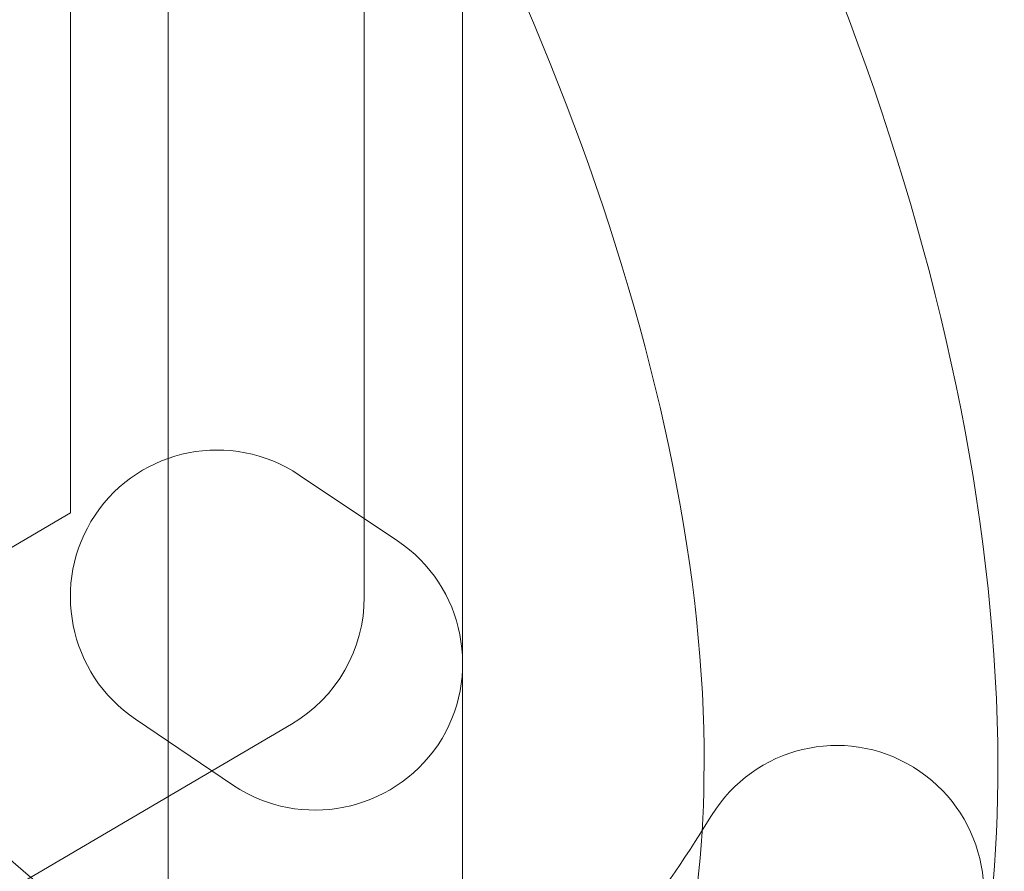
# Model space of a CAD drawing. Header units: inches. Extents: x 1352 to 2050, y -1711 to -1289.
# Tile 172 of 256: x 1801.311 to 1801.945, y -1517.664 to -1517.115. Entities that reach past the tile are written whole.
import ezdxf

# ---------------------------------------------------------------- set-up
doc = ezdxf.new("R2010")
doc.units = ezdxf.units.IN
doc.header["$MEASUREMENT"] = 0
doc.layers.add('图层 1', color=7, linetype='Continuous')

# ---------------------------------------------------------------- blocks, each defined once
blk = doc.blocks.new('block 16')
at = {"layer": '图层 1', "lineweight": 0}
for points, knots in [([(1800.87991, -1516.34224), (1800.82514, -1516.40666), (1800.79551, -1516.50209), (1800.79551, -1516.62129), (1800.79482, -1516.85866), (1800.91677, -1517.17664), (1801.09661, -1517.42366), (1801.27506, -1517.67412), (1801.51105, -1517.84499), (1801.69606, -1517.84086), (1801.69606, -1517.84086), (1801.74015, -1517.8381), (1801.74015, -1517.8381), (1801.79148, -1517.83087), (1801.84006, -1517.86773), (1801.84695, -1517.91906), (1801.85384, -1517.97108), (1801.81801, -1518.01897), (1801.76565, -1518.0262), (1801.76565, -1518.0262), (1801.69606, -1518.03034), (1801.69606, -1518.03034), (1801.40391, -1518.02689), (1801.14208, -1517.80847), (1800.94227, -1517.53459), (1800.74452, -1517.25829), (1800.60741, -1516.91861), (1800.60603, -1516.62129), (1800.60603, -1516.47247), (1800.6422, -1516.32949), (1800.73522, -1516.2196), (1800.76932, -1516.17963), (1800.82927, -1516.17481), (1800.86923, -1516.20857), (1800.90885, -1516.24268), (1800.91402, -1516.30262), (1800.87991, -1516.34224)], [0, 0, 0, 0, 1, 1, 1, 2, 2, 2, 3, 3, 3, 4, 4, 4, 5, 5, 5, 6, 6, 6, 7, 7, 7, 8, 8, 8, 9, 9, 9, 10, 10, 10, 11, 11, 11, 12, 12, 12, 12]), ([(1800.66012, -1516.32364), (1800.66012, -1516.32364), (1800.71351, -1516.40219), (1800.71351, -1516.40219), (1800.59431, -1516.48315), (1800.54229, -1516.60993), (1800.54091, -1516.78115), (1800.53988, -1517.02506), (1800.6639, -1517.33856), (1800.84581, -1517.58041), (1801.02598, -1517.82501), (1801.2637, -1517.99072), (1801.44801, -1517.98693), (1801.48418, -1517.98693), (1801.51967, -1517.98107), (1801.55412, -1517.9697), (1801.55412, -1517.9697), (1801.58478, -1518.05928), (1801.58478, -1518.05928), (1801.58478, -1518.05928), (1801.54929, -1517.97177), (1801.54929, -1517.97177), (1801.62164, -1517.94145), (1801.66781, -1517.89667), (1801.70122, -1517.83431), (1801.73395, -1517.7723), (1801.75187, -1517.69065), (1801.75187, -1517.59522), (1801.75324, -1517.3551), (1801.6368, -1517.0385), (1801.46041, -1516.79217), (1801.28471, -1516.54343), (1801.05251, -1516.37359), (1800.85407, -1516.37704), (1800.80205, -1516.37704), (1800.75072, -1516.38737), (1800.6987, -1516.41045), (1800.6987, -1516.41045), (1800.66012, -1516.32364), (1800.66012, -1516.32364), (1800.66012, -1516.32364), (1800.71351, -1516.40219), (1800.71351, -1516.40219), (1800.71351, -1516.40219), (1800.66012, -1516.32364), (1800.66012, -1516.32364), (1800.66012, -1516.32364), (1800.62187, -1516.23682), (1800.62187, -1516.23682), (1800.69767, -1516.20306), (1800.77621, -1516.18687), (1800.85407, -1516.18721), (1801.15586, -1516.19066), (1801.41907, -1516.40873), (1801.6151, -1516.68227), (1801.81043, -1516.95822), (1801.94031, -1517.29791), (1801.94135, -1517.59522), (1801.94135, -1517.71304), (1801.92068, -1517.82501), (1801.869, -1517.9232), (1801.81801, -1518.02104), (1801.73292, -1518.102), (1801.62095, -1518.14747), (1801.62095, -1518.14747), (1801.61578, -1518.14885), (1801.61578, -1518.14885), (1801.56101, -1518.1678), (1801.50451, -1518.1771), (1801.44801, -1518.1771), (1801.15965, -1518.17297), (1800.89576, -1517.96213), (1800.69353, -1517.69341), (1800.49303, -1517.42262), (1800.35212, -1517.08535), (1800.35109, -1516.78115), (1800.34971, -1516.57134), (1800.42447, -1516.36774), (1800.60741, -1516.24475), (1800.60741, -1516.24475), (1800.62187, -1516.23682), (1800.62187, -1516.23682), (1800.62187, -1516.23682), (1800.66012, -1516.32364), (1800.66012, -1516.32364)], [0, 0, 0, 0, 1, 1, 1, 2, 2, 2, 3, 3, 3, 4, 4, 4, 5, 5, 5, 6, 6, 6, 7, 7, 7, 8, 8, 8, 9, 9, 9, 10, 10, 10, 11, 11, 11, 12, 12, 12, 13, 13, 13, 14, 14, 14, 15, 15, 15, 16, 16, 16, 17, 17, 17, 18, 18, 18, 19, 19, 19, 20, 20, 20, 21, 21, 21, 22, 22, 22, 23, 23, 23, 24, 24, 24, 25, 25, 25, 26, 26, 26, 27, 27, 27, 28, 28, 28, 28]), ([(1801.13795, -1517.55388), (1801.13795, -1517.55388), (1801.34328, -1517.4333), (1801.34328, -1517.4333), (1801.34328, -1517.4333), (1801.34328, -1516.59856), (1801.34328, -1516.59856), (1801.34328, -1516.54619), (1801.38531, -1516.50347), (1801.43767, -1516.50347), (1801.49004, -1516.50347), (1801.53276, -1516.54619), (1801.53276, -1516.59856), (1801.53276, -1516.59856), (1801.53276, -1517.48739), (1801.53276, -1517.48739), (1801.53276, -1517.52115), (1801.51484, -1517.5525), (1801.4859, -1517.56938), (1801.4859, -1517.56938), (1801.23338, -1517.71752), (1801.23338, -1517.71752), (1801.18859, -1517.74405), (1801.13003, -1517.72889), (1801.10419, -1517.68376), (1801.07732, -1517.63863), (1801.09247, -1517.58041), (1801.13795, -1517.55388)], [0, 0, 0, 0, 1, 1, 1, 2, 2, 2, 3, 3, 3, 4, 4, 4, 5, 5, 5, 6, 6, 6, 7, 7, 7, 8, 8, 8, 9, 9, 9, 9]), ([(1801.40632, -1517.8257), (1801.40632, -1517.8257), (1801.40632, -1516.66264), (1801.40632, -1516.66264), (1801.40632, -1516.60993), (1801.4487, -1516.56721), (1801.50106, -1516.56721), (1801.55343, -1516.56721), (1801.59615, -1516.60993), (1801.59615, -1516.66264), (1801.59615, -1516.66264), (1801.59615, -1517.8257), (1801.59615, -1517.8257), (1801.59615, -1517.87841), (1801.55343, -1517.92113), (1801.50106, -1517.92113), (1801.4487, -1517.92113), (1801.40632, -1517.87841), (1801.40632, -1517.8257)], [0, 0, 0, 0, 1, 1, 1, 2, 2, 2, 3, 3, 3, 4, 4, 4, 5, 5, 5, 6, 6, 6, 6]), ([(1801.49073, -1517.40884), (1801.49073, -1517.40884), (1801.55412, -1517.45122), (1801.55412, -1517.45122), (1801.59753, -1517.48016), (1801.60924, -1517.53941), (1801.5803, -1517.58282), (1801.55067, -1517.62623), (1801.49211, -1517.63794), (1801.44835, -1517.609), (1801.44835, -1517.609), (1801.38531, -1517.56628), (1801.38531, -1517.56628), (1801.3419, -1517.53734), (1801.33019, -1517.47809), (1801.35912, -1517.43468), (1801.38806, -1517.39127), (1801.44732, -1517.37956), (1801.49073, -1517.40884)], [0, 0, 0, 0, 1, 1, 1, 2, 2, 2, 3, 3, 3, 4, 4, 4, 5, 5, 5, 6, 6, 6, 6]), ([(1801.49796, -1517.7313), (1801.49796, -1517.7313), (1801.53896, -1517.73096), (1801.53896, -1517.73096), (1801.5803, -1517.73096), (1801.61268, -1517.73234), (1801.63473, -1517.73234), (1801.67194, -1517.73165), (1801.67297, -1517.72993), (1801.68227, -1517.72441), (1801.69261, -1517.71821), (1801.7181, -1517.69134), (1801.75669, -1517.6283), (1801.78425, -1517.58385), (1801.84213, -1517.56973), (1801.88691, -1517.59729), (1801.9317, -1517.62485), (1801.94548, -1517.68307), (1801.91861, -1517.72751), (1801.87451, -1517.79745), (1801.84006, -1517.84568), (1801.79011, -1517.88082), (1801.73877, -1517.91699), (1801.68021, -1517.9232), (1801.63473, -1517.92251), (1801.60442, -1517.92216), (1801.57479, -1517.92044), (1801.53896, -1517.92044), (1801.53896, -1517.92044), (1801.50382, -1517.92113), (1801.50382, -1517.92113), (1801.4518, -1517.92251), (1801.40805, -1517.88151), (1801.40632, -1517.82914), (1801.4046, -1517.77678), (1801.44594, -1517.73337), (1801.49796, -1517.7313)], [0, 0, 0, 0, 1, 1, 1, 2, 2, 2, 3, 3, 3, 4, 4, 4, 5, 5, 5, 6, 6, 6, 7, 7, 7, 8, 8, 8, 9, 9, 9, 10, 10, 10, 11, 11, 11, 12, 12, 12, 12])]:
    blk.add_open_spline(points, degree=3, knots=knots, dxfattribs=at)
blk = doc.blocks.new('block 9')
at = {"layer": '图层 1'}
blk.add_blockref('block 16', (0, 0), dxfattribs=at)
blk = doc.blocks.new('block 2')
at = {"layer": '图层 1'}
blk.add_blockref('block 9', (0, 0), dxfattribs=at)

msp = doc.modelspace()

# ---------------------------------------------------------------- block references
at = {"layer": '图层 1'}
msp.add_blockref('block 2', (0, 0), dxfattribs=at)

doc.saveas('drawing.dxf')
